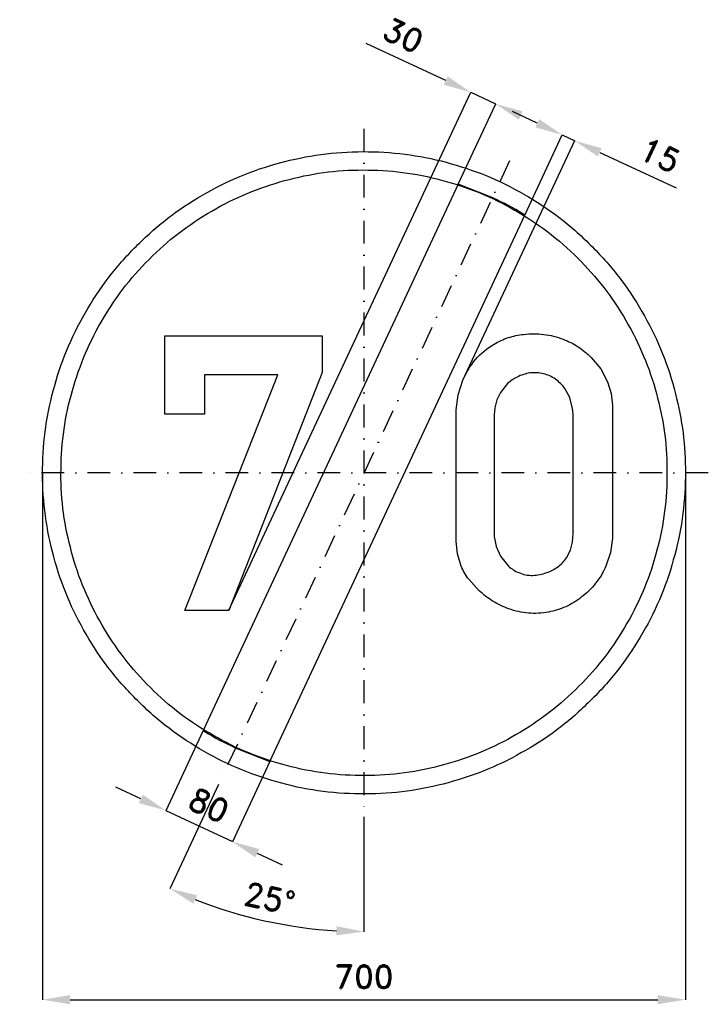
# Model space of a CAD drawing. Header units: millimetres. Extents: x -375 to 375, y -579 to 494.
import ezdxf

# ---------------------------------------------------------------- set-up
doc = ezdxf.new("R2010")
doc.units = ezdxf.units.MM
doc.header["$LTSCALE"] = 5
doc.linetypes.add('ČERCHOVANÁX2', pattern=[2, 1, -0.5, 0, -0.5])
doc.layers.add('Kóty', color=2, linetype='Continuous')
doc.layers.add('Značka', color=7, linetype='Continuous')
doc.styles.get("Standard").update_dxf_attribs({"font": 'romand.shx', "height": 25})
doc.dimstyles.get("Standard").update_dxf_attribs({"dimtxt": 25, "dimasz": 30, "dimexe": 0.18, "dimexo": 0.0625, "dimgap": 12.5, "dimtad": 1, "dimdec": 0, "dimzin": 0, "dimdsep": 46, "dimtxsty": 'Standard', "dimcen": 0.09, "dimadec": 0, "dimazin": 0, "dimtfac": 1, "dimtdec": 0, "dimtofl": 0, "dimtmove": 0, "dimatfit": 3, "dimfxl": 1, "dimtolj": 1, "dimtzin": 0, "dimarcsym": 0})

# ---------------------------------------------------------------- blocks, each defined once
blk = doc.blocks.new('*D2')
at = {"layer": 'Defpoints', "color": 0, "transparency": 16777216}
for p in [(-175.1, -280.8), (-102.6, -314.6), (-143.4, -402)]:
    blk.add_point(p, dxfattribs=at)
at = {"layer": 'Kóty', "color": 0, "lineweight": -2, "transparency": 16777216}
for p, q in [((-175.1, -280.8), (-215.9, -368.3)), ((-102.6, -314.7), (-143.4, -402.1)), ((-243, -355.4), (-270.2, -342.8)), ((-116.2, -414.6), (-89, -427.3))]:
    blk.add_line(p, q, dxfattribs=at)
at = {"layer": 'Kóty', "color": 0, "transparency": 16777216}
for points in [[(-240.9, -350.9), (-245.2, -360), (-215.9, -368.1)], [(-114.1, -410.1), (-118.3, -419.2), (-143.4, -402)]]:
    blk.add_solid(points, dxfattribs=at)
at = {"layer": 'Kóty', "color": 0, "transparency": 16777216, "insert": (-169, -362.4), "char_height": 25, "attachment_point": 5, "rotation": 334.988}
blk.add_mtext('\\A1;80', dxfattribs=at)
blk = doc.blocks.new('*D3')
at = {"layer": 'Defpoints', "color": 0, "transparency": 16777216}
for p in [(0, 375), (158.5, 339.9), (-158.5, -339.9), (0, -375), (-143.4, -479.1)]:
    blk.add_point(p, dxfattribs=at)
at = {"layer": 'Kóty', "color": 0, "lineweight": -2, "transparency": 16777216}
for p, q in [((-158.5, -339.9), (-211.4, -453.4)), ((0, -375.1), (0, -500.3))]:
    blk.add_line(p, q, dxfattribs=at)
blk.add_arc((0, 0), 500.1, 248.4375, 266.5625, dxfattribs=at)
at = {"layer": 'Kóty', "color": 0, "transparency": 16777216}
for points in [[(-185.8, -469.7), (-181.8, -460.5), (-211.4, -453.3)], [(-29.8, -494.2), (-30.1, -504.2), (0, -500.1)]]:
    blk.add_solid(points, dxfattribs=at)
at = {"layer": 'Kóty', "color": 0, "transparency": 16777216, "insert": (-102.8, -463.9), "char_height": 25, "attachment_point": 5, "rotation": 347.5}
blk.add_mtext('\\A1;25°', dxfattribs=at)
blk = doc.blocks.new('*D4')
at = {"layer": 'Defpoints', "color": 0, "transparency": 16777216}
for p in [(-350.1, 0), (350, 0), (350, -574.3)]:
    blk.add_point(p, dxfattribs=at)
at = {"layer": 'Kóty', "color": 0, "lineweight": -2, "transparency": 16777216}
for p, q in [((-350.1, -0.1), (-350.1, -574.5)), ((350, -0.1), (350, -574.5)), ((-320.1, -574.3), (320, -574.3))]:
    blk.add_line(p, q, dxfattribs=at)
at = {"layer": 'Kóty', "color": 0, "transparency": 16777216}
for points in [[(-320.1, -569.3), (-320.1, -579.3), (-350.1, -574.3)], [(320, -569.3), (320, -579.3), (350, -574.3)]]:
    blk.add_solid(points, dxfattribs=at)
at = {"layer": 'Kóty', "color": 0, "transparency": 16777216, "insert": (0, -549.3), "char_height": 25, "attachment_point": 5}
blk.add_mtext('\\A1;700', dxfattribs=at)

msp = doc.modelspace()

# ---------------------------------------------------------------- linework, layer by layer
at = {"layer": 'Kóty'}
for p, q in [((89.1, 427.5), (2.5, 467.9)), ((-147.2, -149.9), (116.3, 415)), ((102.6, 314.6), (143.5, 402.3)), ((102.6, 314.6), (143.5, 402.3)), ((188.7, 381), (161.6, 393.7)), ((175.1, 280.8), (216, 368.5)), ((107.8, 100.9), (229.6, 362.1)), ((256.7, 349.3), (340, 310.5))]:
    msp.add_line(p, q, dxfattribs=at)
for points in [[(116.2, 414.8), (143.4, 402.1)], [(215.9, 368.3), (229.5, 362)], [(-215.9, -368.1), (-143.4, -402)]]:
    msp.add_lwpolyline(points, dxfattribs=at)
for points in [[(91.2, 432), (86.9, 423), (116.2, 414.8)], [(172.7, 394), (168.5, 384.9), (143.4, 402.1)], [(190.9, 385.5), (186.6, 376.5), (215.9, 368.3)], [(258.8, 353.8), (254.6, 344.8), (229.5, 362)]]:
    msp.add_solid(points, dxfattribs=at)
at = {"layer": 'Značka', "color": 6, "linetype": 'ČERCHOVANÁX2', "lineweight": 25, "ltscale": 5}
for p, q in [((0, 375), (0, -375)), ((158.5, 339.9), (-158.5, -339.9)), ((375, 0), (-375, 0))]:
    msp.add_line(p, q, dxfattribs=at)
at = {"layer": 'Značka', "color": 5}
for points in [[(350, 0), (350, -2.3), (350, -4.6, -0.032166), (346.5, -50.2, -0.035727), (336.9, -95, -0.036668), (321.8, -138.3, -0.034749), (300.8, -179, -0.034042), (275, -216.8, -0.034442), (244.2, -250.7, -0.034555), (209.5, -280.6, -0.034426), (171, -305.4, -0.034386), (129.7, -325.2, -0.034417), (86.2, -339.2, -0.034423), (41.2, -347.7, -0.034416), (-4.6, -350, -0.034417), (-50.2, -346.5, -0.034417), (-95, -336.9, -0.034422), (-138.2, -321.7, -0.034426), (-179, -300.8, -0.03442), (-216.8, -275, -0.034413), (-250.7, -244.2, -0.034403), (-280.6, -209.5, -0.034421), (-305.4, -171, -0.034408), (-325.2, -129.8, -0.034417), (-339.2, -86.2, -0.034422), (-347.7, -41.2, -0.034424), (-350, 4.6, -0.034419), (-346.5, 50.2, -0.034407), (-336.9, 95, -0.034408), (-321.7, 138.2, -0.034422), (-300.8, 179, -0.034412), (-275, 216.8, -0.034416), (-244.2, 250.7, -0.034411), (-209.5, 280.6, -0.03441), (-171, 305.4, -0.034413), (-129.8, 325.2, -0.034413), (-86.2, 339.2, -0.034418), (-41.2, 347.7, -0.034415), (4.6, 350, -0.034418), (50.2, 346.5, -0.034418), (95, 336.9, -0.034414), (138.2, 321.7, -0.034412), (179, 300.8, -0.034421), (216.8, 275, -0.034399), (250.7, 244.2, -0.034428), (280.6, 209.5, -0.034495), (305.4, 171, -0.034408), (325.2, 129.8, -0.034092), (339.2, 86.2, -0.032807), (347.5, 43.4, -0.034276), (350, 0)], [(330, 0), (330, -2.2), (330, -4.3, -0.032168), (326.7, -47.3, -0.035741), (317.6, -89.6, -0.03666), (303.4, -130.4, -0.034769), (283.6, -168.7, -0.034042), (259.3, -204.4, -0.034451), (230.3, -236.4, -0.034559), (197.5, -264.5, -0.034429), (161.2, -287.9, -0.034392), (122.3, -306.6, -0.034413), (81.2, -319.8, -0.034423), (38.8, -327.9, -0.034417), (-4.3, -330, -0.034415), (-47.4, -326.7, -0.034418), (-89.6, -317.6, -0.034421), (-130.3, -303.3, -0.034415), (-168.7, -283.6, -0.034423), (-204.4, -259.3, -0.034424), (-236.4, -230.3, -0.034421), (-264.5, -197.5, -0.034409), (-287.9, -161.2, -0.034412), (-306.6, -122.3, -0.034389), (-319.8, -81.2, -0.034393), (-327.9, -38.8, -0.034449), (-330, 4.3, -0.03444), (-326.7, 47.4, -0.03441), (-317.6, 89.6, -0.034427), (-303.3, 130.3, -0.034404), (-283.6, 168.7, -0.034412), (-259.3, 204.4, -0.034409), (-230.3, 236.4, -0.034409), (-197.5, 264.5, -0.034411), (-161.2, 287.9, -0.034421), (-122.3, 306.6, -0.034411), (-81.2, 319.8, -0.034423), (-38.8, 327.9, -0.034418), (4.3, 330, -0.034417), (47.4, 326.7, -0.034418), (89.6, 317.6, -0.034411), (130.3, 303.3, -0.03442), (168.7, 283.6, -0.034412), (204.4, 259.3, -0.034393), (236.4, 230.3, -0.034412), (264.5, 197.5, -0.03449), (287.9, 161.2, -0.034432), (306.6, 122.3, -0.034062), (319.8, 81.2, -0.032789), (327.7, 40.9, -0.034256), (330, 0)], [(175.1, 280.8), (172.2, 282.6), (169.2, 284.5, 0.036005), (136.7, 301.1), (102.6, 314.6), (-175.1, -280.8), (-172.2, -282.6), (-169.2, -284.5, 0.036004), (-136.7, -301.1), (-102.6, -314.6), (175.1, 280.8)], [(100.5, 63.1), (100.5, 65.8), (100.5, 68.5), (102.5, 84.9), (107.7, 100.8, -0.079553), (121.4, 123.4, -0.089072), (141.7, 140.2, -0.059791), (157.2, 147.3, -0.052014), (173.9, 150.9, -0.062019), (195.8, 150.9, -0.064501), (216.9, 145.5, -0.055456), (233.2, 137.4, -0.055482), (247.4, 125.8), (257.8, 113.3), (265.3, 99), (269.1, 86.6), (270.7, 73.9), (270.7, 69.4), (270.7, 64.9), (270.7, -65.8), (270.7, -68.5), (270.7, -71.2), (268.6, -86.7), (263.5, -101.7, -0.066784), (252.3, -120.4, -0.065885), (236.6, -135.7, -0.061112), (219.7, -146, -0.064149), (200.8, -151.8, -0.069663), (179.1, -152.9, -0.067454), (157.8, -148.2, -0.056823), (140.7, -140.1, -0.049595), (125.6, -128.5), (114.1, -116.1, -0.065935), (105.9, -101.7), (101.9, -88.5), (100.5, -74.8), (100.4, -70.3), (100.5, -65.8), (100.5, 63.1)], [(141.7, 63.1), (141.7, -65.8), (141.7, -67.6), (141.7, -69.4), (143.8, -80.5), (148.8, -90.9), (157.3, -101.6, 0.094573), (168.6, -108.8, 0.108396), (183.6, -111.8, 0.087548), (199, -108.8, 0.078162), (211.2, -102.5, 0.088114), (220.5, -92.7), (224.9, -84.5), (227.1, -75.6), (227.6, -70.7), (227.7, -65.8), (227.7, 63.1), (227.4, 67.4), (226.9, 71.6), (224.1, 82.1), (218.7, 91.8, 0.088132), (208.5, 102, 0.097891), (195.4, 107.9, 0.099845), (180.8, 108.8, 0.088298), (166.8, 104.3, 0.074135), (156.4, 97.3), (148.7, 87.7), (144.8, 79.5), (142.6, 70.8), (142.1, 67), (141.7, 63.1)]]:
    msp.add_lwpolyline(points, format="xyb", dxfattribs=at)
msp.add_lwpolyline([(-195.2, -150), (-93.9, 106.9), (-173.8, 106.9), (-173.8, 64), (-216.9, 64), (-216.9, 149.3), (-45.4, 149.3), (-45.4, 109.3), (-147.2, -150), (-195.2, -150)], dxfattribs=at)

# ---------------------------------------------------------------- texts
at = {"layer": 'Kóty', "char_height": 25, "attachment_point": 5}
for s, insert, rotation in [('\\A1;30', (42.8, 476.7), 334.9944), ('\\A1;15', (322.5, 346.2), 334.9943)]:
    msp.add_mtext(s, dxfattribs=dict(at, insert=insert, rotation=rotation))

# ---------------------------------------------------------------- dimensions: what is measured, and where the dimension line sits
at = {"layer": 'Kóty'}
dim = msp.add_angular_dim_2l(base=(-143.4, -479.1), line1=((158.5, 339.9), (-158.5, -339.9)), line2=((0, 375), (0, -375)), dimstyle='Standard', dxfattribs=at)
dim.commit()
dim.dimension.update_dxf_attribs({"geometry": '*D3', "text_midpoint": (-102.8, -463.9)})
dim = msp.add_linear_dim(base=(350, -574.3), p1=(-350.1, 0), p2=(350, 0), dimstyle='Standard', dxfattribs=at)
dim.commit()
dim.dimension.update_dxf_attribs({"geometry": '*D4', "text_midpoint": (0, -549.3)})
dim = msp.add_aligned_dim(p1=(-175.1, -280.8), p2=(-102.6, -314.6), distance=-96.4, dimstyle='Standard', dxfattribs=at)
dim.commit()
dim.dimension.update_dxf_attribs({"geometry": '*D2', "text_midpoint": (-169, -362.4)})

doc.saveas('drawing.dxf')
